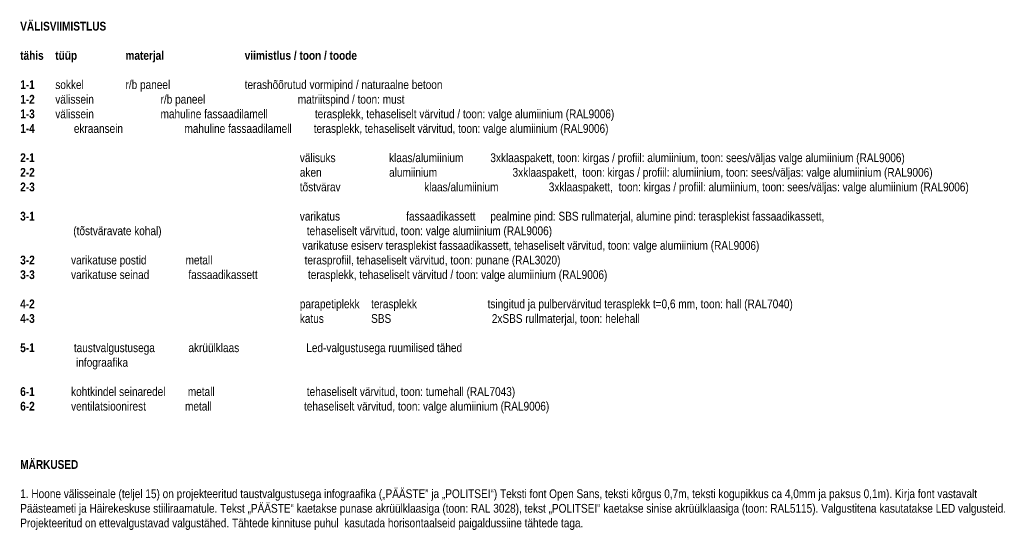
# Model space of a CAD drawing. Header units: millimetres. Extents: x -3848 to 115417, y -22918 to 12824.
# Tile 52 of 52: x 92968 to 115417, y -21316 to -9668. Entities that reach past the tile are written whole.
import ezdxf

# ---------------------------------------------------------------- set-up
doc = ezdxf.new("R2010")
doc.units = ezdxf.units.MM
doc.header["$MEASUREMENT"] = 0
doc.layers.add('_2D tekstid_Pen_No__1', color=7, linetype='Continuous', lineweight=13)
doc.styles.add('GENERATED_STYLE_3', font='txt')

msp = doc.modelspace()

# ---------------------------------------------------------------- texts
at = {"layer": '_2D tekstid_Pen_No__1', "color": 7, "linetype": 'Continuous', "lineweight": 13, "insert": (92979.7, -9716.1), "char_height": 200, "width": 22520.794, "attachment_point": 1, "style": 'GENERATED_STYLE_3'}
msp.add_mtext('\\A1;{\\pql;\\fSwis721 Cn BT|b1|i0|c0|p34;VÄLISVIIMISTLUS\\P\\pql;\\fSwis721 Cn BT|b1|i0|c0|p34;\\P\\pql;\\fSwis721 Cn BT|b1|i0|c0|p34;tähis^Itüüp^I^Imaterjal^I^I     viimistlus / toon / toode \\P\\pql;\\fSwis721 Cn BT|b0|i0|c0|p34;\\P\\pql;\\fSwis721 Cn BT|b1|i0|c0|p34;1-1\\fSwis721 Cn BT|b0|i0|c0|p34;^Isokkel^I^Ir/b paneel^I^I     terashõõrutud vormipind / naturaalne betoon\\P\\pql;\\fSwis721 Cn BT|b1|i0|c0|p34;1-2\\fSwis721 Cn BT|b0|i0|c0|p34;^Ivälissein^I^Ir/b paneel^I                        matriitspind / toon: must\\P\\pql;\\fSwis721 Cn BT|b1|i0|c0|p34;1-3\\fSwis721 Cn BT|b0|i0|c0|p34;^Ivälissein^I^Imahuline fassaadilamell^I     terasplekk, tehaseliselt värvitud / toon: valge alumiinium (RAL9006)\\P\\pql;\\pt6375;\\fSwis721 Cn BT|b1|i0|c0|p34;1-4\\fSwis721 Cn BT|b0|i0|c0|p34;              ekraansein                      mahuline fassaadilamell^I     \\fSwis721 Cn BT|b0|i0|c0|p34;\\H0.993441x;terasplekk, tehaseliselt värvitud, toon: valge alumiinium (RAL9006)\\fSwis721 Cn BT|b0|i0|c0|p34;\\H1.006602x;^I\\P\\pql;\\fSwis721 Cn BT|b1|i0|c0|p34;\\P\\pql;\\fSwis721 Cn BT|b1|i0|c0|p34;2-1 \\fSwis721 Cn BT|b0|i0|c0|p34;^Ivälisuks^I                   klaas/alumiinium^I     3xklaaspakett, toon: kirgas / profiil: alumiinium, toon: sees/väljas valge alumiinium (RAL9006)\\P\\pql;\\fSwis721 Cn BT|b1|i0|c0|p34;2-2\\fSwis721 Cn BT|b0|i0|c0|p34;^Iaken^I                   alumiinium                           3xklaaspakett,  toon: kirgas / profiil: alumiinium, toon: sees/väljas: valge alumiinium (RAL9006)\\P\\pql;\\fSwis721 Cn BT|b1|i0|c0|p34;2-3\\fSwis721 Cn BT|b0|i0|c0|p34;^Itõstvärav^I                   klaas/alumiinium                  3xklaaspakett,  toon: kirgas / profiil: alumiinium, toon: sees/väljas: valge alumiinium (RAL9006)\\P\\pql;\\fSwis721 Cn BT|b0|i0|c0|p34;\\P\\pql;\\fSwis721 Cn BT|b1|i0|c0|p34;3-1\\fSwis721 Cn BT|b0|i0|c0|p34;^Ivarikatus^I^Ifassaadikassett^I     pealmine pind: SBS rullmaterjal, alumine pind: terasplekist fassaadikassett, \\P\\pql;\\fSwis721 Cn BT|b0|i0|c0|p34;                   (tõstväravate kohal)                                                    tehaseliselt värvitud, toon: valge alumiinium (RAL9006)\\P\\pql;\\fSwis721 Cn BT|b0|i0|c0|p34;                                                                                                     varikatuse esiserv terasplekist fassaadikassett, tehaseliselt värvitud, toon: valge alumiinium (RAL9006)\\P\\pql;\\fSwis721 Cn BT|b1|i0|c0|p34;3-2           \\fSwis721 Cn BT|b0|i0|c0|p34;  varikatuse postid              metall                                 terasprofiil, tehaseliselt värvitud, toon: punane (RAL3020)\\P\\pql;\\fSwis721 Cn BT|b1|i0|c0|p34;3-3\\fSwis721 Cn BT|b0|i0|c0|p34;             varikatuse seinad              fassaadikassett                  terasplekk, tehaseliselt värvitud / toon: valge alumiinium (RAL9006)                         \\P\\pql;\\fSwis721 Cn BT|b0|i0|c0|p34;                                                                                                     \\P\\pql;\\fSwis721 Cn BT|b1|i0|c0|p34;4-2^I\\fSwis721 Cn BT|b0|i0|c0|p34;parapetiplekk ^Iterasplekk^I^I    tsingitud ja pulbervärvitud terasplekk t=0,6 mm, toon: hall (RAL7040)^I^I^I^I\\P\\pql;\\fSwis721 Cn BT|b1|i0|c0|p34;4-3\\fSwis721 Cn BT|b0|i0|c0|p34;^Ikatus^I^ISBS                                    2xSBS rullmaterjal, toon: helehall\\P\\pql;\\fSwis721 Cn BT|b0|i0|c0|p34;\\P\\pql;\\fSwis721 Cn BT|b1|i0|c0|p34;5-1\\fSwis721 Cn BT|b0|i0|c0|p34;              taustvalgustusega            akrüülklaas                        Led-valgustusega ruumilised tähed\\P\\pql;\\fSwis721 Cn BT|b0|i0|c0|p34;                    infograafika\\P\\pql;\\fSwis721 Cn BT|b0|i0|c0|p34;\\P\\pql;\\fSwis721 Cn BT|b1|i0|c0|p34;6-1             \\fSwis721 Cn BT|b0|i0|c0|p34;kohtkindel seinaredel        metall                                 tehaseliselt värvitud, toon: tumehall (RAL7043)\\P\\pql;\\fSwis721 Cn BT|b1|i0|c0|p34;6-\\fSwis721 Cn BT|b1|i0|c0|p34;2\\fSwis721 Cn BT|b1|i0|c0|p34;             \\fSwis721 Cn BT|b0|i0|c0|p34;ventilatsioonirest              metall                                 tehaseliselt värvitud\\fSwis721 Cn BT|b0|i0|c0|p34;, toon: valge alumiinium (RAL9006)\\P\\pql;\\fSwis721 Cn BT|b0|i0|c0|p34;\\P\\pql;\\fSwis721 Cn BT|b0|i0|c0|p34;\\H0.993441x;\\P\\pql;\\fSwis721 Cn BT|b0|i0|c0|p34;\\P\\pql;\\fSwis721 Cn BT|b1|i0|c0|p34;\\H1.006602x;MÄRKUSED\\P\\pql;\\fSwis721 Cn BT|b0|i0|c0|p34;\\P\\pql;\\fSwis721 Cn BT|b0|i0|c0|p34;1. Hoone välisseinale (teljel 15) on projekteeritud taustvalgustusega infograafika („PÄÄSTE” ja „POLITSEI“) Teksti font Open Sans, teksti kõrgus 0,7m, teksti kogupikkus ca 4,0mm ja paksus 0,1m). Kirja font vastavalt Päästeameti ja Häirekeskuse stiiliraamatule. Tekst „PÄÄSTE“ kaetakse punase akrüülklaasiga (toon: RAL 3028), tekst „POLITSEI“ kaetakse sinise akrüülklaasiga (toon: RAL5115). Valgustitena kasutatakse LED valgusteid.\\P\\pql;\\fSwis721 Cn BT|b0|i0|c0|p34;Projekteeritud on ettevalgustavad valgustähed. Tähtede kinnituse puhul  kasutada horisontaalseid paigaldussiine tähtede taga.\\P\\pql;\\fSwis721 Cn BT|b0|i0|c0|p34;\\P\\pql;\\fSwis721 Cn BT|b0|i0|c0|p34;\\P\\pql;\\fSwis721 Cn BT|b1|i0|c0|p34;\\P\\pql;\\fSwis721 Cn BT|b0|i0|c0|p34;\\P\\pql;\\fSwis721 Cn BT|b0|i0|c0|p34;\\P\\pql;\\fSwis721 Cn BT|b0|i0|c0|p34;\\P\\pql;\\fSwis721 Cn BT|b0|i0|c0|p34;\\P\\pql;\\fSwis721 Cn BT|b0|i0|c0|p34;\\P\\pql;\\fSwis721 Cn BT|b0|i0|c0|p34;\\P\\pql;\\fSwis721 Cn BT|b1|i0|c0|p34;}', dxfattribs=at)
msp.add_mtext('\\A1;{\\pql;\\fSwis721 Cn BT|b1|i0|c0|p34;VÄLISVIIMISTLUS\\P\\pql;\\fSwis721 Cn BT|b1|i0|c0|p34;\\P\\pql;\\fSwis721 Cn BT|b1|i0|c0|p34;tähis^Itüüp^I^Imaterjal^I^I     viimistlus / toon / toode \\P\\pql;\\fSwis721 Cn BT|b0|i0|c0|p34;\\P\\pql;\\fSwis721 Cn BT|b1|i0|c0|p34;1-1\\fSwis721 Cn BT|b0|i0|c0|p34;^Isokkel^I^Ir/b paneel^I^I     terashõõrutud vormipind / naturaalne betoon\\P\\pql;\\fSwis721 Cn BT|b1|i0|c0|p34;1-2\\fSwis721 Cn BT|b0|i0|c0|p34;^Ivälissein^I^Ir/b paneel^I                        matriitspind / toon: must\\P\\pql;\\fSwis721 Cn BT|b1|i0|c0|p34;1-3\\fSwis721 Cn BT|b0|i0|c0|p34;^Ivälissein^I^Imahuline fassaadilamell^I     terasplekk, tehaseliselt värvitud / toon: valge alumiinium (RAL9006)\\P\\pql;\\pt6375;\\fSwis721 Cn BT|b1|i0|c0|p34;1-4\\fSwis721 Cn BT|b0|i0|c0|p34;              ekraansein                      mahuline fassaadilamell^I     \\fSwis721 Cn BT|b0|i0|c0|p34;\\H0.993441x;terasplekk, tehaseliselt värvitud, toon: valge alumiinium (RAL9006)\\fSwis721 Cn BT|b0|i0|c0|p34;\\H1.006602x;^I\\P\\pql;\\fSwis721 Cn BT|b1|i0|c0|p34;\\P\\pql;\\fSwis721 Cn BT|b1|i0|c0|p34;2-1 \\fSwis721 Cn BT|b0|i0|c0|p34;^Ivälisuks^I                   klaas/alumiinium^I     3xklaaspakett, toon: kirgas / profiil: alumiinium, toon: sees/väljas valge alumiinium (RAL9006)\\P\\pql;\\fSwis721 Cn BT|b1|i0|c0|p34;2-2\\fSwis721 Cn BT|b0|i0|c0|p34;^Iaken^I                   alumiinium                           3xklaaspakett,  toon: kirgas / profiil: alumiinium, toon: sees/väljas: valge alumiinium (RAL9006)\\P\\pql;\\fSwis721 Cn BT|b1|i0|c0|p34;2-3\\fSwis721 Cn BT|b0|i0|c0|p34;^Itõstvärav^I                   klaas/alumiinium                  3xklaaspakett,  toon: kirgas / profiil: alumiinium, toon: sees/väljas: valge alumiinium (RAL9006)\\P\\pql;\\fSwis721 Cn BT|b0|i0|c0|p34;\\P\\pql;\\fSwis721 Cn BT|b1|i0|c0|p34;3-1\\fSwis721 Cn BT|b0|i0|c0|p34;^Ivarikatus^I^Ifassaadikassett^I     pealmine pind: SBS rullmaterjal, alumine pind: terasplekist fassaadikassett, \\P\\pql;\\fSwis721 Cn BT|b0|i0|c0|p34;                   (tõstväravate kohal)                                                    tehaseliselt värvitud, toon: valge alumiinium (RAL9006)\\P\\pql;\\fSwis721 Cn BT|b0|i0|c0|p34;                                                                                                     varikatuse esiserv terasplekist fassaadikassett, tehaseliselt värvitud, toon: valge alumiinium (RAL9006)\\P\\pql;\\fSwis721 Cn BT|b1|i0|c0|p34;3-2           \\fSwis721 Cn BT|b0|i0|c0|p34;  varikatuse postid              metall                                 terasprofiil, tehaseliselt värvitud, toon: punane (RAL3020)\\P\\pql;\\fSwis721 Cn BT|b1|i0|c0|p34;3-3\\fSwis721 Cn BT|b0|i0|c0|p34;             varikatuse seinad              fassaadikassett                  terasplekk, tehaseliselt värvitud / toon: valge alumiinium (RAL9006)                         \\P\\pql;\\fSwis721 Cn BT|b0|i0|c0|p34;                                                                                                     \\P\\pql;\\fSwis721 Cn BT|b1|i0|c0|p34;4-2^I\\fSwis721 Cn BT|b0|i0|c0|p34;parapetiplekk ^Iterasplekk^I^I    tsingitud ja pulbervärvitud terasplekk t=0,6 mm, toon: hall (RAL7040)^I^I^I^I\\P\\pql;\\fSwis721 Cn BT|b1|i0|c0|p34;4-3\\fSwis721 Cn BT|b0|i0|c0|p34;^Ikatus^I^ISBS                                    2xSBS rullmaterjal, toon: helehall\\P\\pql;\\fSwis721 Cn BT|b0|i0|c0|p34;\\P\\pql;\\fSwis721 Cn BT|b1|i0|c0|p34;5-1\\fSwis721 Cn BT|b0|i0|c0|p34;              taustvalgustusega            akrüülklaas                        Led-valgustusega ruumilised tähed\\P\\pql;\\fSwis721 Cn BT|b0|i0|c0|p34;                    infograafika\\P\\pql;\\fSwis721 Cn BT|b0|i0|c0|p34;\\P\\pql;\\fSwis721 Cn BT|b1|i0|c0|p34;6-1             \\fSwis721 Cn BT|b0|i0|c0|p34;kohtkindel seinaredel        metall                                 tehaseliselt värvitud, toon: tumehall (RAL7043)\\P\\pql;\\fSwis721 Cn BT|b1|i0|c0|p34;6-\\fSwis721 Cn BT|b1|i0|c0|p34;2\\fSwis721 Cn BT|b1|i0|c0|p34;             \\fSwis721 Cn BT|b0|i0|c0|p34;ventilatsioonirest              metall                                 tehaseliselt värvitud\\fSwis721 Cn BT|b0|i0|c0|p34;, toon: valge alumiinium (RAL9006)\\P\\pql;\\fSwis721 Cn BT|b0|i0|c0|p34;\\P\\pql;\\fSwis721 Cn BT|b0|i0|c0|p34;\\H0.993441x;\\P\\pql;\\fSwis721 Cn BT|b0|i0|c0|p34;\\P\\pql;\\fSwis721 Cn BT|b1|i0|c0|p34;\\H1.006602x;MÄRKUSED\\P\\pql;\\fSwis721 Cn BT|b0|i0|c0|p34;\\P\\pql;\\fSwis721 Cn BT|b0|i0|c0|p34;1. Hoone välisseinale (teljel 15) on projekteeritud taustvalgustusega infograafika („PÄÄSTE” ja „POLITSEI“) Teksti font Open Sans, teksti kõrgus 0,7m, teksti kogupikkus ca 4,0mm ja paksus 0,1m). Kirja font vastavalt Päästeameti ja Häirekeskuse stiiliraamatule. Tekst „PÄÄSTE“ kaetakse punase akrüülklaasiga (toon: RAL 3028), tekst „POLITSEI“ kaetakse sinise akrüülklaasiga (toon: RAL5115). Valgustitena kasutatakse LED valgusteid.\\P\\pql;\\fSwis721 Cn BT|b0|i0|c0|p34;Projekteeritud on ettevalgustavad valgustähed. Tähtede kinnituse puhul  kasutada horisontaalseid paigaldussiine tähtede taga.\\P\\pql;\\fSwis721 Cn BT|b0|i0|c0|p34;\\P\\pql;\\fSwis721 Cn BT|b0|i0|c0|p34;\\P\\pql;\\fSwis721 Cn BT|b1|i0|c0|p34;\\P\\pql;\\fSwis721 Cn BT|b0|i0|c0|p34;\\P\\pql;\\fSwis721 Cn BT|b0|i0|c0|p34;\\P\\pql;\\fSwis721 Cn BT|b0|i0|c0|p34;\\P\\pql;\\fSwis721 Cn BT|b0|i0|c0|p34;\\P\\pql;\\fSwis721 Cn BT|b0|i0|c0|p34;\\P\\pql;\\fSwis721 Cn BT|b0|i0|c0|p34;\\P\\pql;\\fSwis721 Cn BT|b1|i0|c0|p34;}', dxfattribs=at)

doc.saveas('drawing.dxf')
